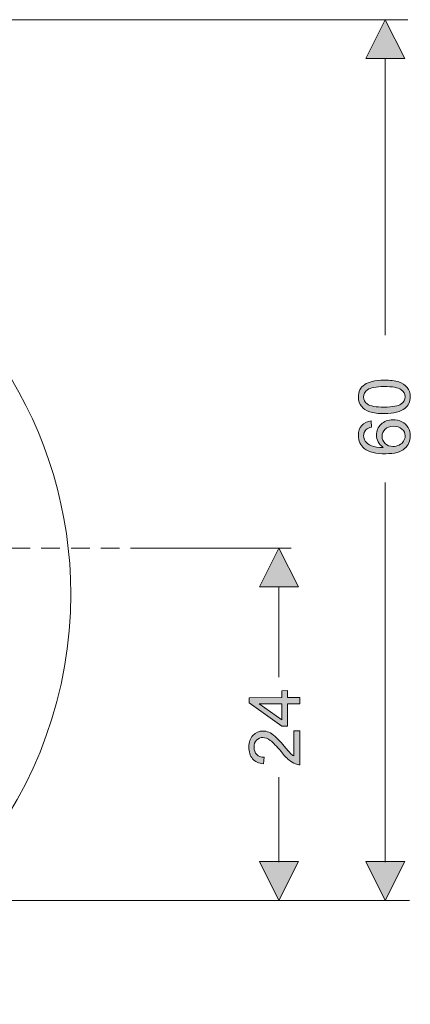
# Model space of a CAD drawing. Header units: millimetres. Extents: x 84.7 to 125.4, y 128.4 to 168.6.
# Tile 6 of 6: x 116.1 to 125.4, y 142.2 to 165.6. Entities that reach past the tile are written whole.
import ezdxf

# ---------------------------------------------------------------- set-up
doc = ezdxf.new("R2010")
doc.units = ezdxf.units.MM
doc.header["$MEASUREMENT"] = 0
doc.linetypes.add('AI-Linetype-0', pattern=[0.705612, 0.441008, -0.264604])
doc.layers.add('Capa 1', color=7, linetype='Continuous', lineweight=0)

# ---------------------------------------------------------------- blocks, each defined once
blk = doc.blocks.new('Block_0')
at = {"layer": 'Capa 1', "transparency": 33554687}
for points in [[(124.776, 165.549), (125.237, 164.628), (124.315, 164.628)], [(122.254, 153.023), (122.715, 152.101), (121.793, 152.101)], [(122.254, 144.671), (121.793, 145.593), (122.715, 145.593)], [(124.776, 144.671), (124.315, 145.593), (125.237, 145.593)]]:
    blk.add_hatch(color=250, dxfattribs=at).paths.add_polyline_path(points)
h = blk.add_hatch(color=250, dxfattribs=at)
h.dxf.hatch_style = 2
edge = h.paths.add_edge_path()
edge.add_spline(control_points=[(124.752, 156.365), (124.95, 156.367), (125.081, 156.391), (125.147, 156.438), (125.212, 156.485), (125.245, 156.543), (125.244, 156.612), (125.244, 156.68), (125.211, 156.738), (125.145, 156.784), (125.08, 156.83), (124.948, 156.853), (124.751, 156.852), (124.553, 156.851), (124.421, 156.826), (124.356, 156.779), (124.291, 156.732), (124.259, 156.674), (124.259, 156.604), (124.259, 156.535), (124.288, 156.481), (124.346, 156.44), (124.419, 156.389), (124.555, 156.364), (124.752, 156.365), (124.752, 156.365), (124.752, 156.365), (124.752, 156.365)], knot_values=[0, 0, 0, 0, 1, 1, 1, 2, 2, 2, 3, 3, 3, 4, 4, 4, 5, 5, 5, 6, 6, 6, 7, 7, 7, 8, 8, 8, 9, 9, 9, 9], degree=3, periodic=0)
edge = h.paths.add_edge_path()
edge.add_spline(control_points=[(124.753, 156.212), (124.61, 156.211), (124.496, 156.225), (124.409, 156.254), (124.322, 156.283), (124.255, 156.327), (124.208, 156.385), (124.161, 156.443), (124.137, 156.516), (124.137, 156.605), (124.136, 156.67), (124.149, 156.727), (124.175, 156.777), (124.201, 156.826), (124.239, 156.867), (124.287, 156.9), (124.336, 156.932), (124.396, 156.958), (124.466, 156.976), (124.537, 156.995), (124.631, 157.005), (124.751, 157.006), (124.892, 157.006), (125.006, 156.992), (125.093, 156.964), (125.18, 156.935), (125.247, 156.891), (125.294, 156.833), (125.342, 156.775), (125.366, 156.702), (125.366, 156.612), (125.366, 156.495), (125.325, 156.403), (125.242, 156.335), (125.142, 156.255), (124.979, 156.213), (124.753, 156.212), (124.753, 156.212), (124.753, 156.212), (124.753, 156.212)], knot_values=[0, 0, 0, 0, 1, 1, 1, 2, 2, 2, 3, 3, 3, 4, 4, 4, 5, 5, 5, 6, 6, 6, 7, 7, 7, 8, 8, 8, 9, 9, 9, 10, 10, 10, 11, 11, 11, 12, 12, 12, 13, 13, 13, 13], degree=3, periodic=0)
h = blk.add_hatch(color=250, dxfattribs=at)
h.dxf.hatch_style = 2
edge = h.paths.add_edge_path()
edge.add_spline(control_points=[(124.958, 155.433), (125.009, 155.433), (125.058, 155.444), (125.104, 155.467), (125.151, 155.489), (125.186, 155.519), (125.21, 155.559), (125.235, 155.598), (125.247, 155.64), (125.247, 155.683), (125.247, 155.746), (125.221, 155.8), (125.171, 155.845), (125.12, 155.89), (125.052, 155.912), (124.965, 155.912), (124.882, 155.911), (124.817, 155.888), (124.769, 155.843), (124.721, 155.798), (124.697, 155.742), (124.698, 155.674), (124.698, 155.606), (124.722, 155.549), (124.77, 155.502), (124.818, 155.455), (124.881, 155.432), (124.958, 155.433), (124.958, 155.433), (124.958, 155.433), (124.958, 155.433)], knot_values=[0, 0, 0, 0, 1, 1, 1, 2, 2, 2, 3, 3, 3, 4, 4, 4, 5, 5, 5, 6, 6, 6, 7, 7, 7, 8, 8, 8, 9, 9, 9, 10, 10, 10, 10], degree=3, periodic=0)
edge = h.paths.add_edge_path()
edge.add_spline(control_points=[(124.438, 156.04), (124.438, 156.04), (124.45, 155.891), (124.45, 155.891), (124.392, 155.877), (124.35, 155.858), (124.324, 155.834), (124.281, 155.793), (124.26, 155.743), (124.261, 155.684), (124.261, 155.636), (124.274, 155.595), (124.3, 155.559), (124.335, 155.512), (124.384, 155.475), (124.449, 155.449), (124.514, 155.422), (124.607, 155.408), (124.728, 155.408), (124.674, 155.444), (124.633, 155.487), (124.607, 155.539), (124.58, 155.591), (124.567, 155.646), (124.567, 155.703), (124.567, 155.802), (124.603, 155.887), (124.675, 155.958), (124.747, 156.028), (124.841, 156.064), (124.956, 156.065), (125.031, 156.065), (125.102, 156.049), (125.167, 156.016), (125.231, 155.984), (125.281, 155.939), (125.316, 155.882), (125.351, 155.824), (125.368, 155.759), (125.368, 155.686), (125.368, 155.561), (125.324, 155.46), (125.233, 155.381), (125.143, 155.301), (124.993, 155.261), (124.786, 155.26), (124.553, 155.258), (124.384, 155.301), (124.278, 155.387), (124.186, 155.462), (124.139, 155.564), (124.139, 155.693), (124.139, 155.788), (124.165, 155.867), (124.218, 155.928), (124.271, 155.99), (124.344, 156.027), (124.438, 156.04), (124.438, 156.04), (124.438, 156.04), (124.438, 156.04)], knot_values=[0, 0, 0, 0, 1, 1, 1, 2, 2, 2, 3, 3, 3, 4, 4, 4, 5, 5, 5, 6, 6, 6, 7, 7, 7, 8, 8, 8, 9, 9, 9, 10, 10, 10, 11, 11, 11, 12, 12, 12, 13, 13, 13, 14, 14, 14, 15, 15, 15, 16, 16, 16, 17, 17, 17, 18, 18, 18, 19, 19, 19, 20, 20, 20, 20], degree=3, periodic=0)
h = blk.add_hatch(color=250, dxfattribs=at)
h.dxf.hatch_style = 2
edge = h.paths.add_edge_path()
edge.add_spline(control_points=[(122.324, 149.329), (122.324, 149.329), (121.782, 149.327), (121.782, 149.327), (121.782, 149.327), (122.324, 148.949), (122.324, 148.949), (122.324, 148.949), (122.324, 149.329), (122.324, 149.329), (122.324, 149.329), (122.324, 149.329), (122.324, 149.329)], knot_values=[0, 0, 0, 0, 1, 1, 1, 2, 2, 2, 3, 3, 3, 4, 4, 4, 4], degree=3, periodic=0)
edge = h.paths.add_edge_path()
edge.add_spline(control_points=[(122.748, 149.331), (122.748, 149.331), (122.46, 149.33), (122.46, 149.33), (122.46, 149.33), (122.46, 148.802), (122.46, 148.802), (122.46, 148.802), (122.325, 148.801), (122.325, 148.801), (122.325, 148.801), (121.544, 149.353), (121.544, 149.353), (121.544, 149.353), (121.544, 149.475), (121.544, 149.475), (121.544, 149.475), (122.324, 149.479), (122.324, 149.479), (122.324, 149.479), (122.324, 149.643), (122.324, 149.643), (122.324, 149.643), (122.459, 149.644), (122.459, 149.644), (122.459, 149.644), (122.46, 149.48), (122.46, 149.48), (122.46, 149.48), (122.748, 149.481), (122.748, 149.481), (122.748, 149.481), (122.748, 149.331), (122.748, 149.331), (122.748, 149.331), (122.748, 149.331), (122.748, 149.331)], knot_values=[0, 0, 0, 0, 1, 1, 1, 2, 2, 2, 3, 3, 3, 4, 4, 4, 5, 5, 5, 6, 6, 6, 7, 7, 7, 8, 8, 8, 9, 9, 9, 10, 10, 10, 11, 11, 11, 12, 12, 12, 12], degree=3, periodic=0)
h = blk.add_hatch(color=250, dxfattribs=at)
h.dxf.hatch_style = 2
edge = h.paths.add_edge_path()
edge.add_spline(control_points=[(122.606, 148.692), (122.606, 148.692), (122.748, 148.692), (122.748, 148.692), (122.748, 148.692), (122.749, 147.888), (122.749, 147.888), (122.714, 147.887), (122.68, 147.892), (122.647, 147.905), (122.592, 147.925), (122.539, 147.957), (122.486, 148.002), (122.434, 148.047), (122.373, 148.112), (122.304, 148.197), (122.197, 148.329), (122.112, 148.418), (122.049, 148.464), (121.986, 148.51), (121.927, 148.533), (121.871, 148.533), (121.812, 148.533), (121.763, 148.511), (121.723, 148.469), (121.683, 148.426), (121.663, 148.371), (121.663, 148.303), (121.663, 148.231), (121.684, 148.173), (121.727, 148.13), (121.77, 148.087), (121.829, 148.066), (121.904, 148.066), (121.904, 148.066), (121.889, 147.912), (121.889, 147.912), (121.776, 147.922), (121.689, 147.961), (121.63, 148.029), (121.57, 148.098), (121.54, 148.19), (121.54, 148.305), (121.54, 148.422), (121.572, 148.515), (121.636, 148.583), (121.7, 148.652), (121.779, 148.686), (121.874, 148.686), (121.922, 148.687), (121.97, 148.677), (122.016, 148.657), (122.063, 148.637), (122.112, 148.605), (122.163, 148.559), (122.215, 148.513), (122.286, 148.436), (122.375, 148.329), (122.45, 148.24), (122.5, 148.183), (122.527, 148.157), (122.553, 148.132), (122.58, 148.111), (122.607, 148.095), (122.607, 148.095), (122.606, 148.692), (122.606, 148.692), (122.606, 148.692), (122.606, 148.692), (122.606, 148.692)], knot_values=[0, 0, 0, 0, 1, 1, 1, 2, 2, 2, 3, 3, 3, 4, 4, 4, 5, 5, 5, 6, 6, 6, 7, 7, 7, 8, 8, 8, 9, 9, 9, 10, 10, 10, 11, 11, 11, 12, 12, 12, 13, 13, 13, 14, 14, 14, 15, 15, 15, 16, 16, 16, 17, 17, 17, 18, 18, 18, 19, 19, 19, 20, 20, 20, 21, 21, 21, 22, 22, 22, 23, 23, 23, 23], degree=3, periodic=0)
at = {"layer": 'Capa 1', "color": 250, "lineweight": 9}
for p, q in [((124.776, 164.64), (124.776, 158.068)), ((124.776, 145.581), (124.776, 154.579)), ((119.144, 153.024), (122.545, 153.024)), ((122.254, 152.113), (122.254, 149.964)), ((122.254, 145.581), (122.254, 147.593))]:
    blk.add_line(p, q, dxfattribs=at)
at = {"layer": 'Capa 1', "color": 250, "linetype": 'AI-Linetype-0', "lineweight": 9}
blk.add_line((119.178, 153.024), (107.262, 153.024), dxfattribs=at)
at = {"layer": 'Capa 1'}
for points in [[(124.776, 165.549), (125.237, 164.628), (124.315, 164.628), (124.776, 165.549)], [(122.254, 153.023), (122.715, 152.101), (121.793, 152.101), (122.254, 153.023)], [(122.254, 144.671), (121.793, 145.593), (122.715, 145.593), (122.254, 144.671)], [(124.776, 144.671), (124.315, 145.593), (125.237, 145.593), (124.776, 144.671)]]:
    blk.add_lwpolyline(points, close=True, dxfattribs=at)
at = {"layer": 'Capa 1', "color": 250, "lineweight": 9}
for points in [[(112.369, 165.551), (112.369, 165.551), (125.307, 165.551), (125.307, 165.551)], [(110.647, 144.67), (110.647, 144.67), (125.346, 144.67), (125.346, 144.67)]]:
    blk.add_open_spline(points, degree=3, dxfattribs=at)
at = {"layer": 'Capa 1', "color": 7, "lineweight": 13}
blk.add_open_spline([(109.501, 142.207), (114.053, 143.18), (117.32, 147.264), (117.32, 151.932), (117.32, 155.822), (115.025, 159.401), (111.485, 160.996)], degree=3, knots=[0, 0, 0, 0, 1, 1, 1, 2, 2, 2, 2], dxfattribs=at)
at = {"layer": 'Capa 1'}
for points, knots in [([(124.753, 156.212), (124.61, 156.211), (124.496, 156.225), (124.409, 156.254), (124.322, 156.283), (124.255, 156.327), (124.208, 156.385), (124.161, 156.443), (124.137, 156.516), (124.137, 156.605), (124.136, 156.67), (124.149, 156.727), (124.175, 156.777), (124.201, 156.826), (124.239, 156.867), (124.287, 156.9), (124.336, 156.932), (124.396, 156.958), (124.466, 156.976), (124.537, 156.995), (124.631, 157.005), (124.751, 157.006), (124.892, 157.006), (125.006, 156.992), (125.093, 156.964), (125.18, 156.935), (125.247, 156.891), (125.294, 156.833), (125.342, 156.775), (125.366, 156.702), (125.366, 156.612), (125.366, 156.495), (125.325, 156.403), (125.242, 156.335), (125.142, 156.255), (124.979, 156.213), (124.753, 156.212), (124.753, 156.212), (124.753, 156.212), (124.753, 156.212)], [0, 0, 0, 0, 1, 1, 1, 2, 2, 2, 3, 3, 3, 4, 4, 4, 5, 5, 5, 6, 6, 6, 7, 7, 7, 8, 8, 8, 9, 9, 9, 10, 10, 10, 11, 11, 11, 12, 12, 12, 13, 13, 13, 13]), ([(124.752, 156.365), (124.95, 156.367), (125.081, 156.391), (125.147, 156.438), (125.212, 156.485), (125.245, 156.543), (125.244, 156.612), (125.244, 156.68), (125.211, 156.738), (125.145, 156.784), (125.08, 156.83), (124.948, 156.853), (124.751, 156.852), (124.553, 156.851), (124.421, 156.826), (124.356, 156.779), (124.291, 156.732), (124.259, 156.674), (124.259, 156.604), (124.259, 156.535), (124.288, 156.481), (124.346, 156.44), (124.419, 156.389), (124.555, 156.364), (124.752, 156.365), (124.752, 156.365), (124.752, 156.365), (124.752, 156.365)], [0, 0, 0, 0, 1, 1, 1, 2, 2, 2, 3, 3, 3, 4, 4, 4, 5, 5, 5, 6, 6, 6, 7, 7, 7, 8, 8, 8, 9, 9, 9, 9]), ([(124.438, 156.04), (124.438, 156.04), (124.45, 155.891), (124.45, 155.891), (124.392, 155.877), (124.35, 155.858), (124.324, 155.834), (124.281, 155.793), (124.26, 155.743), (124.261, 155.684), (124.261, 155.636), (124.274, 155.595), (124.3, 155.559), (124.335, 155.512), (124.384, 155.475), (124.449, 155.449), (124.514, 155.422), (124.607, 155.408), (124.728, 155.408), (124.674, 155.444), (124.633, 155.487), (124.607, 155.539), (124.58, 155.591), (124.567, 155.646), (124.567, 155.703), (124.567, 155.802), (124.603, 155.887), (124.675, 155.958), (124.747, 156.028), (124.841, 156.064), (124.956, 156.065), (125.031, 156.065), (125.102, 156.049), (125.167, 156.016), (125.231, 155.984), (125.281, 155.939), (125.316, 155.882), (125.351, 155.824), (125.368, 155.759), (125.368, 155.686), (125.368, 155.561), (125.324, 155.46), (125.233, 155.381), (125.143, 155.301), (124.993, 155.261), (124.786, 155.26), (124.553, 155.258), (124.384, 155.301), (124.278, 155.387), (124.186, 155.462), (124.139, 155.564), (124.139, 155.693), (124.139, 155.788), (124.165, 155.867), (124.218, 155.928), (124.271, 155.99), (124.344, 156.027), (124.438, 156.04), (124.438, 156.04), (124.438, 156.04), (124.438, 156.04)], [0, 0, 0, 0, 1, 1, 1, 2, 2, 2, 3, 3, 3, 4, 4, 4, 5, 5, 5, 6, 6, 6, 7, 7, 7, 8, 8, 8, 9, 9, 9, 10, 10, 10, 11, 11, 11, 12, 12, 12, 13, 13, 13, 14, 14, 14, 15, 15, 15, 16, 16, 16, 17, 17, 17, 18, 18, 18, 19, 19, 19, 20, 20, 20, 20]), ([(124.958, 155.433), (125.009, 155.433), (125.058, 155.444), (125.104, 155.467), (125.151, 155.489), (125.186, 155.519), (125.21, 155.559), (125.235, 155.598), (125.247, 155.64), (125.247, 155.683), (125.247, 155.746), (125.221, 155.8), (125.171, 155.845), (125.12, 155.89), (125.052, 155.912), (124.965, 155.912), (124.882, 155.911), (124.817, 155.888), (124.769, 155.843), (124.721, 155.798), (124.697, 155.742), (124.698, 155.674), (124.698, 155.606), (124.722, 155.549), (124.77, 155.502), (124.818, 155.455), (124.881, 155.432), (124.958, 155.433), (124.958, 155.433), (124.958, 155.433), (124.958, 155.433)], [0, 0, 0, 0, 1, 1, 1, 2, 2, 2, 3, 3, 3, 4, 4, 4, 5, 5, 5, 6, 6, 6, 7, 7, 7, 8, 8, 8, 9, 9, 9, 10, 10, 10, 10]), ([(122.748, 149.331), (122.748, 149.331), (122.46, 149.33), (122.46, 149.33), (122.46, 149.33), (122.46, 148.802), (122.46, 148.802), (122.46, 148.802), (122.325, 148.801), (122.325, 148.801), (122.325, 148.801), (121.544, 149.353), (121.544, 149.353), (121.544, 149.353), (121.544, 149.475), (121.544, 149.475), (121.544, 149.475), (122.324, 149.479), (122.324, 149.479), (122.324, 149.479), (122.324, 149.643), (122.324, 149.643), (122.324, 149.643), (122.459, 149.644), (122.459, 149.644), (122.459, 149.644), (122.46, 149.48), (122.46, 149.48), (122.46, 149.48), (122.748, 149.481), (122.748, 149.481), (122.748, 149.481), (122.748, 149.331), (122.748, 149.331), (122.748, 149.331), (122.748, 149.331), (122.748, 149.331)], [0, 0, 0, 0, 1, 1, 1, 2, 2, 2, 3, 3, 3, 4, 4, 4, 5, 5, 5, 6, 6, 6, 7, 7, 7, 8, 8, 8, 9, 9, 9, 10, 10, 10, 11, 11, 11, 12, 12, 12, 12]), ([(122.324, 149.329), (122.324, 149.329), (121.782, 149.327), (121.782, 149.327), (121.782, 149.327), (122.324, 148.949), (122.324, 148.949), (122.324, 148.949), (122.324, 149.329), (122.324, 149.329), (122.324, 149.329), (122.324, 149.329), (122.324, 149.329)], [0, 0, 0, 0, 1, 1, 1, 2, 2, 2, 3, 3, 3, 4, 4, 4, 4]), ([(122.606, 148.692), (122.606, 148.692), (122.748, 148.692), (122.748, 148.692), (122.748, 148.692), (122.749, 147.888), (122.749, 147.888), (122.714, 147.887), (122.68, 147.892), (122.647, 147.905), (122.592, 147.925), (122.539, 147.957), (122.486, 148.002), (122.434, 148.047), (122.373, 148.112), (122.304, 148.197), (122.197, 148.329), (122.112, 148.418), (122.049, 148.464), (121.986, 148.51), (121.927, 148.533), (121.871, 148.533), (121.812, 148.533), (121.763, 148.511), (121.723, 148.469), (121.683, 148.426), (121.663, 148.371), (121.663, 148.303), (121.663, 148.231), (121.684, 148.173), (121.727, 148.13), (121.77, 148.087), (121.829, 148.066), (121.904, 148.066), (121.904, 148.066), (121.889, 147.912), (121.889, 147.912), (121.776, 147.922), (121.689, 147.961), (121.63, 148.029), (121.57, 148.098), (121.54, 148.19), (121.54, 148.305), (121.54, 148.422), (121.572, 148.515), (121.636, 148.583), (121.7, 148.652), (121.779, 148.686), (121.874, 148.686), (121.922, 148.687), (121.97, 148.677), (122.016, 148.657), (122.063, 148.637), (122.112, 148.605), (122.163, 148.559), (122.215, 148.513), (122.286, 148.436), (122.375, 148.329), (122.45, 148.24), (122.5, 148.183), (122.527, 148.157), (122.553, 148.132), (122.58, 148.111), (122.607, 148.095), (122.607, 148.095), (122.606, 148.692), (122.606, 148.692), (122.606, 148.692), (122.606, 148.692), (122.606, 148.692)], [0, 0, 0, 0, 1, 1, 1, 2, 2, 2, 3, 3, 3, 4, 4, 4, 5, 5, 5, 6, 6, 6, 7, 7, 7, 8, 8, 8, 9, 9, 9, 10, 10, 10, 11, 11, 11, 12, 12, 12, 13, 13, 13, 14, 14, 14, 15, 15, 15, 16, 16, 16, 17, 17, 17, 18, 18, 18, 19, 19, 19, 20, 20, 20, 21, 21, 21, 22, 22, 22, 23, 23, 23, 23])]:
    blk.add_open_spline(points, degree=3, knots=knots, dxfattribs=at)

msp = doc.modelspace()

# ---------------------------------------------------------------- block references
at = {"layer": 'Capa 1'}
msp.add_blockref('Block_0', (0, 0), dxfattribs=at)

doc.saveas('drawing.dxf')
